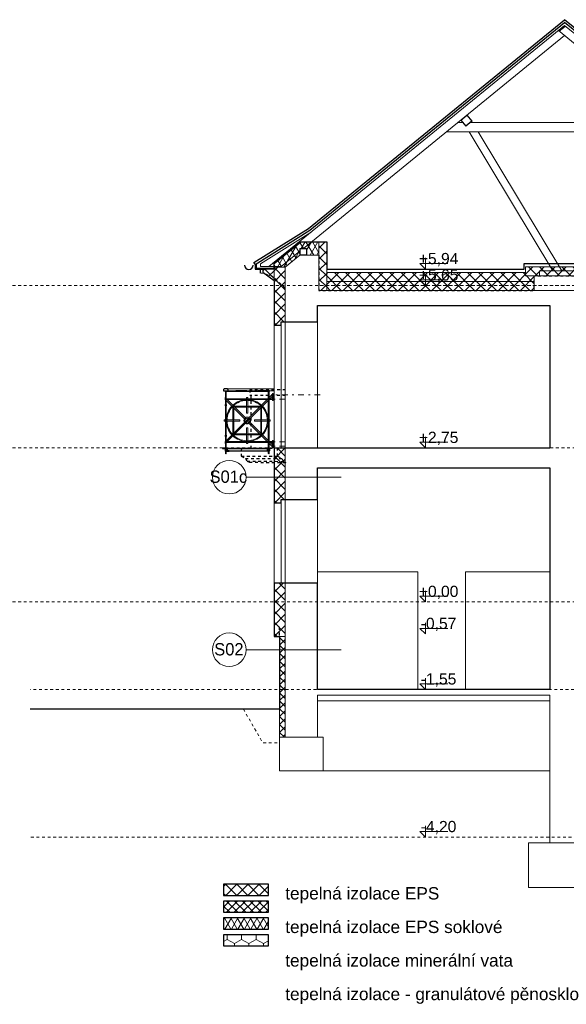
# Model space of a CAD drawing. Extents: x -52945 to 232648, y -59447 to 21255.
# Tile 3 of 21: x -29813 to -20055, y -32433 to -14850. Entities that reach past the tile are written whole.
import ezdxf

# ---------------------------------------------------------------- set-up
doc = ezdxf.new("R2010")
doc.units = 0
doc.header["$MEASUREMENT"] = 0
for name, pattern in [('Čerchovaná S', [290, 100, -80, 30, -80]), ('čárkovaná M', [400, 200, -200]), ('čárkovaná S', [100, 50, -50]), ('ČÁRKOVANÁ2', [9.525, 6.35, -3.175])]:
    doc.linetypes.add(name, pattern=pattern)
for name, color, linetype, lineweight in [('2D VÝPLNĚ_Číslo_pera__2', 1, 'Continuous', 25), ('2D VÝPLNĚ_Číslo_pera__4', 91, 'Continuous', 13), ('2D ČÁRY_Číslo_pera__1', 7, 'Continuous', 15), ('2D ČÁRY_Číslo_pera__2', 1, 'Continuous', 25), ('2D ČÁRY_Číslo_pera__3', 150, 'Continuous', 13), ('blok P_pohled3_fasáda_Číslo_pera__2', 1, 'Continuous', 25), ('KRESBA_Číslo_pera__1', 7, 'Continuous', 15), ('KRESBA_Číslo_pera__4', 91, 'Continuous', 13), ('krokve_Číslo_pera__1', 7, 'Continuous', 15), ('krokve_Číslo_pera__2', 1, 'Continuous', 25), ('obrys_Číslo_pera__2', 1, 'Continuous', 25), ('POZNÁMKY.TEXT_Číslo_pera__4', 91, 'Continuous', 13), ('vodorovné konstrukce_Číslo_pera__1', 7, 'Continuous', 15), ('vodorovné konstrukce_Číslo_pera__2', 1, 'Continuous', 25), ('vodorovné konstrukce_Číslo_pera__3', 150, 'Continuous', 13), ('zdi_Číslo_pera__1', 7, 'Continuous', 15), ('šrafy_Číslo_pera__4', 91, 'Continuous', 13), ('ŠROUBY_Číslo_pera__3', 150, 'Continuous', 13)]:
    doc.layers.add(name, color=color, linetype=linetype, lineweight=lineweight)
doc.layers.add('vodorovné konstrukce', color=7, linetype='Continuous')
doc.layers.add('vodorovné konstrukce_Číslo_pera__241', color=9, linetype='Continuous', lineweight=13, true_color=0x808080)
doc.styles.add('GENERATED_STYLE_1', font='arial.ttf')
doc.styles.add('GENERATED_STYLE_3', font='txt')
pattern_1 = [(45, (0, 0), (-70.71068, 70.71068), []), (135, (0, 0), (70.71068, 70.71068), [])]
pattern_2 = [(45, (0, 0), (-98.99495, 98.99495), []), (135, (0, 0), (98.99495, 98.99495), [])]
pattern_3 = [(60, (0, 0), (-86.60254, 50), []), (120, (0, 0), (86.60254, 50), [])]

# ---------------------------------------------------------------- blocks, each defined once
blk = doc.blocks.new('LINE_10944', base_point=(-24072, -23020))
at = {"layer": 'vodorovné konstrukce_Číslo_pera__241', "linetype": 'Continuous'}
blk.add_line((-24072, -23020), (-25772, -23020), dxfattribs=at)
blk.add_circle((-26072, -23020), 300, dxfattribs=at)
blk = doc.blocks.new('LINE_10945', base_point=(-24072, -26102))
at = {"layer": 'vodorovné konstrukce_Číslo_pera__241', "linetype": 'Continuous'}
blk.add_line((-24072, -26102), (-25772, -26102), dxfattribs=at)
blk.add_circle((-26072, -26102), 300, dxfattribs=at)

msp = doc.modelspace()

# ---------------------------------------------------------------- hatches: boundary and pattern name
at = {"layer": '2D VÝPLNĚ_Číslo_pera__4', "linetype": 'Continuous'}
h = msp.add_hatch(dxfattribs=at)
h.set_pattern_fill('TEPELNA_IZOLACE_MINERÁL', color=256, style=0, pattern_type=2)
h.set_pattern_definition(pattern_3)
h.paths.add_polyline_path([(-24691, -19054), (-24471, -19054), (-24471, -18814), (-24791, -18814), (-25272, -19206), (-25272, -19267), (-25072, -19267), (-24811, -19054), (-24811, -18934), (-24691, -18934)], flags=0)
h = msp.add_hatch(dxfattribs=at)
h.set_pattern_fill('TEPELNA_IZOLACE_EPS', color=256, style=0, pattern_type=2)
h.set_pattern_definition(pattern_2)
h.paths.add_polyline_path([(-24471, -19684), (-24331, -19684), (-24331, -18814), (-24471, -18814)], flags=0)
h = msp.add_hatch(dxfattribs=at)
h.set_pattern_fill('TEPELNA_IZOLACE_EPS', color=256, style=0, pattern_type=2)
h.set_pattern_definition(pattern_2)
h.paths.add_polyline_path([(-25472, -19306), (-25472, -19356), (-25272, -19507), (-25272, -19306)], flags=0)
h = msp.add_hatch(dxfattribs=at)
h.set_pattern_fill('TEPELNA_IZOLACE_EPS', color=256, style=0, pattern_type=2)
h.set_pattern_definition(pattern_2)
h.paths.add_polyline_path([(-25272, -20303), (-25148, -20303), (-25148, -20243), (-25072, -20243), (-25072, -19267), (-25272, -19267)], flags=0)
h = msp.add_hatch(dxfattribs=at)
h.set_pattern_fill('TEPELNA_IZOLACE_EPS', color=256, style=0, pattern_type=2)
h.set_pattern_definition(pattern_2)
h.paths.add_polyline_path([(-24331, -19684), (-20626, -19684), (-20626, -19424), (-19546, -19424), (-19546, -19684), (-15841, -19684), (-15841, -19364), (-19386, -19364), (-19386, -19264), (-20786, -19264), (-20786, -19364), (-24331, -19364)], flags=0)
h = msp.add_hatch(dxfattribs=at)
h.set_pattern_fill('TEPELNA_IZOLACE_EPS', color=256, style=0, pattern_type=2)
h.set_pattern_definition(pattern_2)
h.paths.add_polyline_path([(-25072, -23416), (-25072, -22503), (-25272, -22503), (-25272, -23476), (-25148, -23476), (-25148, -23416)], flags=0)
h = msp.add_hatch(dxfattribs=at)
h.set_pattern_fill('TEPELNA_IZOLACE_EPS', color=256, style=0, pattern_type=2)
h.set_pattern_definition(pattern_2)
h.paths.add_polyline_path([(-25272, -25867), (-25072, -25867), (-25072, -24910), (-25272, -24910)], flags=0)
h = msp.add_hatch(dxfattribs=at)
h.set_pattern_fill('TEPELNA_IZOLACE_PERIMETR', color=256, style=0, pattern_type=2)
h.set_pattern_definition(pattern_1)
h.paths.add_polyline_path([(-25172, -27663), (-25072, -27663), (-25072, -25867), (-25172, -25867)], flags=0)
h = msp.add_hatch(dxfattribs=at)
h.set_pattern_fill('TEPELNA_IZOLACE_EPS', color=256, style=0, pattern_type=2)
h.set_pattern_definition(pattern_2)
h.paths.add_polyline_path([(-26172, -30490), (-25372, -30490), (-25372, -30290), (-26172, -30290)], flags=0)
h = msp.add_hatch(dxfattribs=at)
h.set_pattern_fill('TEPELNA_IZOLACE_PERIMETR', color=256, style=0, pattern_type=2)
h.set_pattern_definition(pattern_1)
h.paths.add_polyline_path([(-26172, -30790), (-25372, -30790), (-25372, -30590), (-26172, -30590)], flags=0)
h = msp.add_hatch(dxfattribs=at)
h.set_pattern_fill('TEPELNA_IZOLACE_MINERÁL', color=256, style=0, pattern_type=2)
h.set_pattern_definition(pattern_3)
h.paths.add_polyline_path([(-26172, -31090), (-25372, -31090), (-25372, -30890), (-26172, -30890)], flags=0)
h = msp.add_hatch(dxfattribs=at)
h.set_pattern_fill('ŠESTIÚHELNÍKY', color=256, style=0, pattern_type=2)
h.set_pattern_definition([(90, (0, 0), (-259.8076, 0), [150, -300]), (90, (-129.9, 225), (-259.8076, 0), [150, -300]), (150, (0, 150), (129.9038, 225), [150, -300]), (150, (-259.8, 150), (129.9038, 225), [150, -300]), (210, (0, 0), (-129.9038, 225), [150, -300]), (210, (-259.8, 0), (-129.9038, 225), [150, -300])])
h.paths.add_polyline_path([(-26172, -31390), (-25372, -31390), (-25372, -31190), (-26172, -31190)], flags=0)
at = {"layer": 'šrafy_Číslo_pera__4', "linetype": 'Continuous'}
h = msp.add_hatch(dxfattribs=at)
h.set_pattern_fill('SÍŤ_1X1', color=256, style=0, pattern_type=2)
h.set_pattern_definition(pattern_1)
h.paths.add_polyline_path([(-26126, -22508), (-26121, -22508), (-26121, -22506, 0.414214), (-26124, -22503), (-26126, -22503)], flags=0)
h = msp.add_hatch(dxfattribs=at)
h.set_pattern_fill('SÍŤ_1X1', color=256, style=0, pattern_type=2)
h.set_pattern_definition(pattern_1)
h.paths.add_polyline_path([(-26011, -22548), (-26071, -22548), (-26071, -22553), (-26011, -22553)], flags=0)

# ---------------------------------------------------------------- linework, layer by layer
at = {"layer": '2D VÝPLNĚ_Číslo_pera__2', "linetype": 'Continuous', "flags": 128}
for points in [[(-26172, -30490), (-25372, -30490), (-25372, -30290), (-26172, -30290)], [(-26172, -30790), (-25372, -30790), (-25372, -30590), (-26172, -30590)], [(-26172, -31090), (-25372, -31090), (-25372, -30890), (-26172, -30890)], [(-26172, -31390), (-25372, -31390), (-25372, -31190), (-26172, -31190)]]:
    msp.add_lwpolyline(points, close=True, dxfattribs=at)
at = {"layer": '2D ČÁRY_Číslo_pera__1', "linetype": 'Continuous'}
for p, q in [((-25516, -19207), (-24612, -18642)), ((-25516, -19256), (-25516, -19207)), ((-25141, -19256), (-25516, -19256)), ((-25472, -19306), (-25272, -19306)), ((-25272, -19206), (-25272, -25867)), ((-25072, -19267), (-25272, -19267)), ((-25072, -19267), (-25072, -27663)), ((-20806, -19204), (-20806, -19304)), ((-20786, -19264), (-20786, -19424)), ((-24496, -19954), (-24496, -22503)), ((-20346, -19954), (-20346, -22503)), ((-25148, -20303), (-25272, -20303)), ((-24496, -20243), (-25148, -20243)), ((-25148, -20243), (-25148, -22503)), ((-25751, -22008), (-25751, -22008)), ((-25751, -22008), (-25751, -22008)), ((-25751, -22008), (-25751, -22008)), ((-25751, -22008), (-25751, -22008)), ((-25751, -22008), (-25751, -22008)), ((-25751, -22008), (-25751, -22008)), ((-25692, -22021), (-25692, -22021)), ((-25412, -22169), (-25412, -22169)), ((-24496, -22503), (-25272, -22503)), ((-24496, -22503), (-20346, -22503)), ((-25353, -22508), (-25992, -22508)), ((-24496, -22853), (-20346, -22853)), ((-24496, -22853), (-24496, -26811)), ((-20346, -22853), (-20346, -26811)), ((-25148, -23476), (-25272, -23476)), ((-24496, -23416), (-25148, -23416)), ((-25148, -23416), (-25148, -24910)), ((-24496, -24711), (-22706, -24711)), ((-22706, -24711), (-22706, -26811)), ((-21856, -24711), (-21856, -26811)), ((-21856, -24711), (-20346, -24711)), ((-24496, -24910), (-25272, -24910)), ((-25272, -25867), (-25072, -25867)), ((-25172, -25867), (-25172, -27763)), ((-20346, -26811), (-24496, -26811)), ((-20346, -26911), (-24496, -26911)), ((-24496, -26911), (-24496, -27663)), ((-20346, -27011), (-24496, -27011)), ((-20346, -26911), (-20346, -29547)), ((-25172, -27163), (-29628, -27163)), ((-24396, -27663), (-25172, -27663)), ((-25172, -28263), (-20346, -28263)), ((-15052, -29547), (-20728, -29547))]:
    msp.add_line(p, q, dxfattribs=at)
at = {"layer": '2D ČÁRY_Číslo_pera__1', "linetype": 'čárkovaná M'}
for p, q in [((-26141, -21636), (-26141, -21601)), ((-26126, -21651), (-26126, -21616)), ((-25343, -21618), (-25379, -21618)), ((-25361, -21601), (-25361, -21618)), ((-26108, -21633), (-26126, -21633)), ((-25358, -21633), (-25394, -21633)), ((-25376, -21651), (-25376, -21633)), ((-26141, -22381), (-26141, -22416)), ((-26141, -22503), (-26141, -22553)), ((-26126, -22366), (-26126, -22401)), ((-26108, -22383), (-26126, -22383)), ((-25394, -22383), (-25358, -22383)), ((-25379, -22398), (-25343, -22398)), ((-25376, -22366), (-25376, -22383)), ((-25361, -22416), (-25361, -22398)), ((-25361, -22503), (-25361, -22553))]:
    msp.add_line(p, q, dxfattribs=at)
at = {"layer": '2D ČÁRY_Číslo_pera__1', "linetype": 'čárkovaná S'}
msp.add_line((-25992, -22508), (-26149, -22508), dxfattribs=at)
at = {"layer": '2D ČÁRY_Číslo_pera__1', "linetype": 'Continuous', "flags": 128}
for points in [[(-25284, -21477), (-25284, -21442), (-26159, -21442, 0.414214), (-26174, -21457), (-26174, -21477)], [(-25353, -22508), (-25314, -22508, 0.414214), (-25311, -22505), (-25311, -22503), (-26191, -22503), (-26191, -22505, 0.414214), (-26188, -22508), (-26149, -22508, -0.414214), (-26146, -22511), (-26146, -22550, 0.414214), (-26143, -22553), (-25359, -22553, 0.414214), (-25356, -22550), (-25356, -22511, -0.414214)]]:
    msp.add_lwpolyline(points, format="xyb", close=True, dxfattribs=at)
at = {"layer": '2D ČÁRY_Číslo_pera__1', "linetype": 'čárkovaná M', "flags": 128}
msp.add_lwpolyline([(-25356, -21470), (-26146, -21470)], dxfattribs=at)
at = {"layer": '2D ČÁRY_Číslo_pera__1', "linetype": 'Continuous', "flags": 128}
for points in [[(-26146, -21477), (-26146, -21488), (-25356, -21488), (-25356, -21477)], [(-26126, -21616), (-26126, -21488), (-26141, -21488), (-26141, -21601)], [(-25764, -21618), (-26123, -21618)], [(-25379, -21618), (-25739, -21618)], [(-25361, -21601), (-25361, -21488), (-25376, -21488), (-25376, -21616)], [(-25358, -21633), (-25298, -21633), (-25298, -21618), (-25343, -21618)], [(-26141, -21636), (-26141, -21996)], [(-26126, -21996), (-26126, -21651)], [(-26108, -21633), (-25764, -21633)], [(-26006, -21771), (-26006, -21996)], [(-25991, -21996), (-25991, -21786)], [(-25764, -21753), (-25988, -21753)], [(-25974, -21768), (-25764, -21768)], [(-25974, -21768), (-25764, -21768)], [(-25739, -21633), (-25394, -21633)], [(-25514, -21753), (-25739, -21753)], [(-25739, -21768), (-25528, -21768)], [(-25511, -21786), (-25511, -21996)], [(-25496, -21996), (-25496, -21771)], [(-25376, -21651), (-25376, -21996)], [(-25361, -21996), (-25361, -21636)], [(-26141, -22021), (-26141, -22381)], [(-26126, -22366), (-26126, -22021)], [(-26006, -22021), (-26006, -22246)], [(-25991, -22231), (-25991, -22021)], [(-25511, -22021), (-25511, -22231)], [(-25496, -22246), (-25496, -22021)], [(-25376, -22021), (-25376, -22366)], [(-25361, -22381), (-25361, -22021)], [(-25988, -22263), (-25764, -22263)], [(-25764, -22248), (-25973, -22248)], [(-25529, -22248), (-25739, -22248)], [(-25739, -22263), (-25514, -22263)], [(-26141, -22416), (-26141, -22503)], [(-26126, -22503), (-26126, -22401)], [(-26123, -22398), (-25764, -22398)], [(-25764, -22383), (-26108, -22383)], [(-25394, -22383), (-25739, -22383)], [(-25739, -22398), (-25379, -22398)], [(-25376, -22503), (-25376, -22401)], [(-25361, -22416), (-25361, -22503)], [(-25343, -22398), (-25298, -22398), (-25298, -22383), (-25358, -22383)], [(-26141, -22553), (-26141, -22596), (-26134, -22603), (-26126, -22596), (-26126, -22553)], [(-25361, -22553), (-25361, -22596), (-25368, -22603), (-25376, -22596), (-25376, -22553)]]:
    msp.add_lwpolyline(points, dxfattribs=at)
for points in [[(-25298, -21573), (-26146, -22421), (-26146, -22386), (-25298, -21538)], [(-26146, -21595), (-26146, -21631), (-25787, -21990), (-25769, -21973)], [(-25764, -21879), (-25764, -21598), (-25739, -21598), (-25739, -21879)], [(-25298, -21523), (-25288, -21523), (-25288, -21653), (-25298, -21653)], [(-26146, -21748), (-26141, -21748), (-26141, -21723), (-26146, -21723)], [(-26126, -21748), (-26121, -21748), (-26121, -21723), (-26126, -21723)], [(-25881, -22021), (-25881, -21996), (-26161, -21996), (-26161, -22021)], [(-25739, -22138), (-25739, -22418), (-25764, -22418), (-25764, -22138)], [(-25298, -22444), (-25715, -22026), (-25733, -22044), (-25298, -22479)], [(-25621, -22021), (-25341, -22021), (-25341, -21996), (-25621, -21996)], [(-26146, -22293), (-26141, -22293), (-26141, -22268), (-26146, -22268)], [(-26126, -22293), (-26121, -22293), (-26121, -22268), (-26126, -22268)], [(-25298, -22493), (-25288, -22493), (-25288, -22363), (-25298, -22363)]]:
    msp.add_lwpolyline(points, close=True, dxfattribs=at)
for points in [[(-26025, -21752, 0.181639), (-26126, -21996)], [(-26111, -21996, -0.180921), (-26014, -21763)], [(-25764, -21634, 0.181639), (-26007, -21735)], [(-25997, -21745, -0.180921), (-25764, -21649)], [(-25495, -21735, 0.181639), (-25739, -21634)], [(-25495, -21735, 0.181639), (-25739, -21634)], [(-25739, -21649, -0.180921), (-25505, -21745)], [(-25488, -21763, -0.180921), (-25391, -21996)], [(-25376, -21996, 0.181639), (-25477, -21752)], [(-25376, -21996, 0.181639), (-25477, -21752)], [(-25801, -21976, 0.144883), (-25811, -22008, 0.144883), (-25801, -22041)], [(-25718, -21958, 0.295979), (-25784, -21958)], [(-25773, -21969, -0.25743), (-25729, -21969)], [(-25701, -22041, 0.144883), (-25691, -22008, 0.144883), (-25701, -21976)], [(-26126, -22021, 0.181639), (-26025, -22265)], [(-26014, -22254, -0.180921), (-26111, -22021)], [(-25790, -22030, -0.12665), (-25796, -22008, -0.12665), (-25790, -21987)], [(-25784, -22059, 0.295979), (-25718, -22059)], [(-25729, -22048, -0.25743), (-25773, -22048)], [(-25712, -21987, -0.12665), (-25706, -22008, -0.12665), (-25712, -22030)], [(-25391, -22021, -0.180921), (-25488, -22254)], [(-25477, -22265, 0.181639), (-25376, -22021)], [(-26007, -22282, 0.181639), (-25764, -22383)], [(-25764, -22368, -0.180921), (-25997, -22272)], [(-25505, -22272, -0.180921), (-25739, -22368)], [(-25739, -22383, 0.181639), (-25495, -22282)]]:
    msp.add_lwpolyline(points, format="xyb", dxfattribs=at)
at = {"layer": '2D ČÁRY_Číslo_pera__1', "linetype": 'ČÁRKOVANÁ2', "flags": 128}
msp.add_lwpolyline([(-25426, -22553), (-25376, -22553), (-25376, -22503), (-25378, -22503, 0.414214), (-25381, -22506), (-25381, -22545, -0.414214), (-25384, -22548), (-25423, -22548, 0.414214), (-25426, -22551)], format="xyb", close=True, dxfattribs=at)
at = {"layer": '2D ČÁRY_Číslo_pera__2', "linetype": 'Continuous'}
for p, q in [((-21940, -16645), (-21831, -16556)), ((-25632, -19185), (-24658, -18577)), ((-25611, -19219), (-24635, -18610)), ((-24791, -18814), (-24331, -18814)), ((-25612, -19216), (-25632, -19185)), ((-25592, -19216), (-25592, -19286)), ((-25592, -19286), (-25272, -19286)), ((-25272, -19286), (-25272, -19206))]:
    msp.add_line(p, q, dxfattribs=at)
at = {"layer": '2D ČÁRY_Číslo_pera__2', "linetype": 'Continuous', "flags": 128}
for points in [[(-24331, -18814), (-24331, -19304), (-20806, -19304), (-20806, -19204), (-19366, -19204), (-19366, -19304), (-15841, -19304), (-15841, -18814)], [(-25612, -19216), (-25612, -19306), (-25472, -19306), (-25472, -19356), (-25272, -19507)], [(-25272, -19507), (-25272, -20303), (-25148, -20303), (-25148, -20243), (-24496, -20243), (-24496, -19954), (-20346, -19954), (-20346, -22503), (-25272, -22503), (-25272, -23476), (-25148, -23476), (-25148, -23416), (-24496, -23416), (-24496, -22853), (-20346, -22853), (-20346, -26811), (-24496, -26811), (-24496, -24910), (-25272, -24910), (-25272, -25867), (-25172, -25867), (-25172, -27163), (-29628, -27163)]]:
    msp.add_lwpolyline(points, dxfattribs=at)
at = {"layer": '2D ČÁRY_Číslo_pera__2', "linetype": 'čárkovaná S', "flags": 128}
msp.add_lwpolyline([(-24471, -19054), (-24471, -19684), (-20626, -19684), (-20626, -19424), (-19546, -19424), (-19546, -19684), (-15701, -19684), (-15701, -19054)], dxfattribs=at)
at = {"layer": '2D ČÁRY_Číslo_pera__2', "linetype": 'Continuous', "flags": 128}
for points in [[(-26159, -21442, 0.414214), (-26174, -21457), (-26174, -21477), (-26094, -21477), (-26094, -21457, 0.414214), (-26109, -21442)], [(-26191, -22503), (-26191, -22505, 0.414214), (-26188, -22508), (-26149, -22508, -0.414214), (-26146, -22511), (-26146, -22550, 0.414214), (-26143, -22553), (-26141, -22553), (-26141, -22503)], [(-26076, -22553), (-26076, -22551, 0.414214), (-26079, -22548), (-26118, -22548, -0.414214), (-26121, -22545), (-26121, -22506, 0.414214), (-26124, -22503), (-26126, -22503), (-26126, -22553)], [(-25426, -22553), (-25426, -22551, -0.414214), (-25423, -22548), (-25384, -22548, 0.414214), (-25381, -22545), (-25381, -22506, -0.414214), (-25378, -22503), (-25376, -22503), (-25376, -22553)], [(-25311, -22503), (-25311, -22505, -0.414214), (-25314, -22508), (-25353, -22508, 0.414214), (-25356, -22511), (-25356, -22550, -0.414214), (-25359, -22553), (-25361, -22553), (-25361, -22503)]]:
    msp.add_lwpolyline(points, format="xyb", close=True, dxfattribs=at)
for points in [[(-26111, -22548), (-25391, -22548), (-25391, -22513), (-26111, -22513)], [(-26011, -22553), (-26071, -22553), (-26071, -22548), (-26011, -22548)], [(-25721, -22553), (-25781, -22553), (-25781, -22548), (-25721, -22548)], [(-25431, -22553), (-25491, -22553), (-25491, -22548), (-25431, -22548)]]:
    msp.add_lwpolyline(points, close=True, dxfattribs=at)
at = {"layer": '2D ČÁRY_Číslo_pera__3', "linetype": 'čárkovaná S'}
for p, q in [((171111, -19597), (-52945, -19597)), ((171111, -22497), (-52945, -22497)), ((171111, -25247), (-52945, -25247)), ((15783, -26811), (-29628, -26811)), ((-8763, -29447), (-29628, -29447))]:
    msp.add_line(p, q, dxfattribs=at)
at = {"layer": 'blok P_pohled3_fasáda_Číslo_pera__2', "linetype": 'čárkovaná S'}
for p, q in [((-25516, -19374), (-25516, -19274)), ((-25457, -19384), (-25516, -19374)), ((-25285, -19443), (-25457, -19384)), ((-25072, -19645), (-25285, -19443)), ((-25065, -21462), (-25705, -21459)), ((-25705, -21459), (-25704, -21559)), ((-25066, -21562), (-25704, -21559)), ((-25686, -21559), (-25685, -22504)), ((-25856, -22503), (-25857, -22642)), ((-25857, -22642), (-25208, -22644)), ((-25857, -22642), (-25783, -22687)), ((-25208, -22644), (-25208, -22506)), ((-25208, -22644), (-25135, -22689)), ((-25783, -22687), (-25135, -22689)), ((-25783, -22687), (-25753, -22735)), ((-25753, -22735), (-25105, -22737)), ((-25753, -22735), (-25711, -22754)), ((-25711, -22754), (-25062, -22756)), ((-25135, -22689), (-25105, -22737)), ((-25105, -22737), (-25062, -22756)), ((-25174, -25844), (-25174, -25644))]:
    msp.add_line(p, q, dxfattribs=at)
at = {"layer": 'KRESBA_Číslo_pera__1', "linetype": 'Continuous'}
for p, q in [((-25172, -27663), (-25172, -28263)), ((-24396, -28263), (-24396, -27663)), ((-25172, -28263), (-24422, -28263)), ((-20728, -29547), (-20728, -30347)), ((-19528, -30347), (-20728, -30347))]:
    msp.add_line(p, q, dxfattribs=at)
at = {"layer": 'KRESBA_Číslo_pera__1', "linetype": 'čárkovaná S', "flags": 128}
msp.add_lwpolyline([(-25819, -27163), (-25472, -27763), (-25172, -27763)], dxfattribs=at)
at = {"layer": 'KRESBA_Číslo_pera__1', "linetype": 'Continuous'}
for centre in [(-26134, -21626), (-25751, -21626), (-26010, -21749), (-25996, -21764), (-25751, -21641), (-25751, -21761), (-25506, -21764), (-25492, -21749), (-25788, -21972), (-25714, -21972), (-26134, -22008), (-26119, -22008), (-25999, -22008), (-25788, -22045), (-25714, -22045), (-25504, -22008), (-25384, -22008), (-25369, -22008), (-26010, -22267), (-25996, -22253), (-25751, -22256), (-25506, -22253), (-25492, -22267), (-25751, -22376), (-25751, -22391)]:
    msp.add_circle(centre, 5, dxfattribs=at)
at = {"layer": 'KRESBA_Číslo_pera__4', "linetype": 'Continuous', "flags": 128}
for points in [[(-22569, -19104), (-22569, -19304), (-22669, -19204), (-22169, -19204)], [(-22569, -19397), (-22569, -19597), (-22669, -19497), (-22169, -19497)], [(-22569, -22297), (-22569, -22497), (-22669, -22397), (-22169, -22397)], [(-22569, -25047), (-22569, -25247), (-22669, -25147), (-22169, -25147)], [(-22569, -25619), (-22569, -25819), (-22669, -25719), (-22169, -25719)], [(-22569, -26611), (-22569, -26811), (-22669, -26711), (-22169, -26711)], [(-22569, -29247), (-22569, -29447), (-22669, -29347), (-22169, -29347)]]:
    msp.add_lwpolyline(points, dxfattribs=at)
at = {"layer": 'krokve_Číslo_pera__1', "linetype": 'Continuous'}
for p, q in [((-25365, -19256), (-20086, -14953)), ((-15425, -18934), (-20197, -15044)), ((-20181, -15056), (-20073, -14969)), ((-14808, -19256), (-20086, -14953)), ((-24748, -18934), (-20086, -15134)), ((-25144, -19256), (-24811, -18985)), ((-25072, -19267), (-24811, -19054))]:
    msp.add_line(p, q, dxfattribs=at)
at = {"layer": 'krokve_Číslo_pera__2', "linetype": 'Continuous'}
for p, q in [((-24658, -18577), (-20086, -14850)), ((-24635, -18610), (-20086, -14902)), ((-15269, -18777), (-20086, -14850)), ((-15292, -18810), (-20086, -14902)), ((-25272, -19206), (-24791, -18814))]:
    msp.add_line(p, q, dxfattribs=at)
at = {"layer": 'obrys_Číslo_pera__2', "linetype": 'Continuous'}
msp.add_arc((-25722, -19236), 75, 180, 0, dxfattribs=at)
at = {"layer": 'vodorovné konstrukce_Číslo_pera__1', "linetype": 'Continuous'}
for p, q in [((-18407, -16683), (-21765, -16683)), ((-21732, -16683), (-21743, -16665)), ((-17977, -16854), (-22195, -16853)), ((-20298, -19334), (-21791, -16853)), ((-20136, -19334), (-21629, -16853)), ((-20536, -19424), (-20536, -19334)), ((-19636, -19334), (-20536, -19334))]:
    msp.add_line(p, q, dxfattribs=at)
at = {"layer": 'vodorovné konstrukce_Číslo_pera__2', "linetype": 'Continuous'}
for p, q in [((-21940, -16645), (-21851, -16753)), ((-21743, -16665), (-21851, -16753)), ((-21831, -16556), (-21743, -16665)), ((-24811, -18934), (-24811, -19054)), ((-24811, -18934), (-24691, -18934)), ((-24691, -18934), (-24691, -19054)), ((-24691, -19054), (-24811, -19054))]:
    msp.add_line(p, q, dxfattribs=at)
at = {"layer": 'vodorovné konstrukce_Číslo_pera__3', "linetype": 'Continuous'}
msp.add_line((-21908, -16683), (-21987, -16683), dxfattribs=at)
at = {"layer": 'zdi_Číslo_pera__1', "linetype": 'Continuous'}
for p, q in [((-24471, -18814), (-24471, -19684)), ((-24331, -18814), (-24331, -19684)), ((-24471, -19054), (-24811, -19054)), ((-20806, -19304), (-24331, -19304)), ((-19366, -19204), (-20806, -19204)), ((-19386, -19264), (-20786, -19264)), ((-20786, -19364), (-24331, -19364)), ((-19386, -19424), (-20786, -19424)), ((-20626, -19684), (-20626, -19424)), ((-15701, -19684), (-24471, -19684)), ((-20626, -19524), (-24331, -19524)), ((-20346, -19954), (-24496, -19954))]:
    msp.add_line(p, q, dxfattribs=at)
at = {"layer": 'zdi_Číslo_pera__1', "linetype": 'čárkovaná S'}
msp.add_line((-15701, -19597), (-24471, -19597), dxfattribs=at)
at = {"layer": 'ŠROUBY_Číslo_pera__3', "linetype": 'Čerchovaná S'}
for p, q in [((-24449, -21548), (-25323, -21548)), ((-25074, -21628), (-25323, -21628)), ((-25074, -22388), (-25323, -22388)), ((-25074, -22468), (-25323, -22468))]:
    msp.add_line(p, q, dxfattribs=at)

# ---------------------------------------------------------------- block references
at = {"layer": 'vodorovné konstrukce', "linetype": 'Continuous'}
for name, p in [('LINE_10944', (-24072, -23020)), ('LINE_10945', (-24072, -26102))]:
    msp.add_blockref(name, p, dxfattribs=at)

# ---------------------------------------------------------------- texts
at = {"layer": 'POZNÁMKY.TEXT_Číslo_pera__4', "linetype": 'Continuous', "attachment_point": 4}
for s, insert, char_height, style in [('{+5,94}', (-22688, -19134), 200, 'GENERATED_STYLE_1'), ('{+5,65}', (-22688, -19427), 200, 'GENERATED_STYLE_1'), ('{+2,75}', (-22688, -22327), 200, 'GENERATED_STYLE_1'), ('{S01c}', (-26423, -23012), 220, 'GENERATED_STYLE_3'), ('{+0,00}', (-22688, -25077), 200, 'GENERATED_STYLE_1'), ('{-0,57}', (-22654, -25649), 200, 'GENERATED_STYLE_1'), ('{S02}', (-26340, -26094), 220, 'GENERATED_STYLE_3'), ('{-1,55}', (-22654, -26641), 200, 'GENERATED_STYLE_1'), ('{-4,20}', (-22654, -29277), 200, 'GENERATED_STYLE_1')]:
    msp.add_mtext(s, dxfattribs=dict(at, insert=insert, char_height=char_height, style=style))
at = {"layer": 'POZNÁMKY.TEXT_Číslo_pera__4', "linetype": 'Continuous', "insert": (-25072, -30341), "char_height": 220, "attachment_point": 1, "line_spacing_factor": 1.633987, "style": 'GENERATED_STYLE_1'}
msp.add_mtext('{tepelná izolace EPS\\Ptepelná izolace EPS soklové\\Ptepelná izolace minerální vata\\Ptepelná izolace - granulátové pěnosklo}', dxfattribs=at)

doc.saveas('drawing.dxf')
